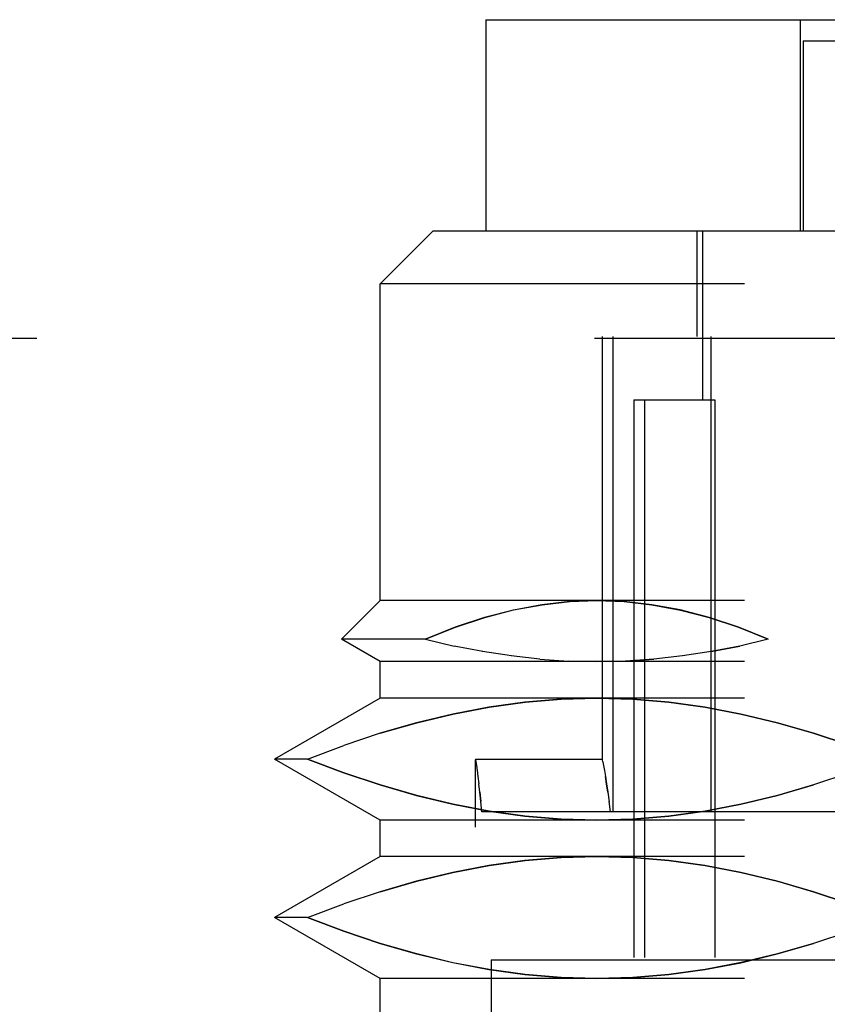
# Model space of a CAD drawing. Header units: inches. Extents: x 0 to 37.8, y 0 to 24.4.
# Tile 20 of 38: x 15.551 to 15.852, y 19.058 to 19.425. Entities that reach past the tile are written whole.
import ezdxf

# ---------------------------------------------------------------- set-up
doc = ezdxf.new("R2010")
doc.units = ezdxf.units.IN
doc.header["$LTSCALE"] = 2.077778
doc.header["$MEASUREMENT"] = 0
doc.linetypes.add('HIDDEN', pattern=[0.2, 0.1, -0.1])
doc.layers.add('DEFAULT_2', color=8, linetype='HIDDEN')
doc.layers.add('DOOR_ASSEMBLY', color=7, linetype='CONTINUOUS')

msp = doc.modelspace()

# ---------------------------------------------------------------- linework, layer by layer
at = {"layer": 'DEFAULT_2', "color": 8, "linetype": 'HIDDEN'}
msp.add_line((16.80381, 19.30597), (11.65865, 19.30597), dxfattribs=at)
at = {"layer": 'DOOR_ASSEMBLY', "color": 8, "linetype": 'HIDDEN'}
for p, q in [((15.72442, 19.42474), (16.1332, 19.42474)), ((15.72442, 19.42474), (15.72442, 19.346)), ((15.84154, 19.346), (15.84154, 19.42474)), ((15.84253, 19.41687), (16.07875, 19.41687)), ((15.84253, 19.41687), (15.84253, 19.346)), ((15.70473, 19.346), (15.68505, 19.32632)), ((15.70473, 19.346), (16.21654, 19.346)), ((15.80316, 19.30663), (15.80316, 19.346)), ((15.80513, 19.346), (15.80513, 19.28301)), ((16.23623, 19.32632), (15.68505, 19.32632)), ((15.68505, 19.20821), (15.68505, 19.32632)), ((15.76772, 19.30663), (15.76772, 19.14888)), ((16.15355, 19.30663), (15.76773, 19.30663)), ((15.77178, 19.12947), (15.77178, 19.30663)), ((15.80816, 19.30663), (15.80816, 19.12947)), ((15.77954, 19.28301), (15.80969, 19.28301)), ((15.77954, 19.28301), (15.77954, 19.07435)), ((15.78344, 19.28301), (15.78344, 19.07435)), ((15.80969, 19.28301), (15.80969, 19.07435)), ((15.68505, 19.20821), (15.67064, 19.1938)), ((16.23623, 19.20821), (15.68505, 19.20821)), ((15.70193, 19.1938), (15.67064, 19.1938)), ((15.68505, 19.18548), (15.67064, 19.1938)), ((15.70193, 19.1938), (15.71259, 19.19129)), ((16.09167, 19.1938), (15.8296, 19.1938)), ((15.72324, 19.18922), (15.71256, 19.19129)), ((15.7339, 19.18759), (15.7232, 19.18923)), ((15.80833, 19.18923), (15.79764, 19.18759)), ((15.80833, 19.18923), (15.81898, 19.19129)), ((16.23623, 19.18548), (15.68505, 19.18548)), ((15.68505, 19.17188), (15.68505, 19.18548)), ((15.74454, 19.18642), (15.73386, 19.1876)), ((15.74453, 19.18642), (15.75516, 19.18572)), ((15.76577, 19.18548), (15.75516, 19.18571)), ((15.68505, 19.17188), (15.64568, 19.14915)), ((16.23623, 19.17188), (15.68505, 19.17188)), ((15.68508, 19.15878), (15.67151, 19.15427)), ((15.65795, 19.14915), (15.67153, 19.15427)), ((15.65795, 19.14915), (15.64568, 19.14915)), ((15.68505, 19.12642), (15.64568, 19.14915)), ((15.72048, 19.14914), (15.72052, 19.14888)), ((15.72048, 18.70821), (15.72048, 19.14888)), ((15.72052, 19.14915), (15.76778, 19.14915)), ((15.72052, 19.14888), (15.72086, 19.14678)), ((15.72086, 19.14679), (15.72113, 19.14497)), ((15.72113, 19.14499), (15.72145, 19.1427)), ((15.72145, 19.14272), (15.72181, 19.13997)), ((15.86002, 19.14404), (15.84645, 19.13952)), ((15.72219, 19.13683), (15.72181, 19.14)), ((15.72219, 19.13683), (15.72256, 19.13333)), ((15.76986, 19.13681), (15.77032, 19.13328)), ((15.77076, 19.12947), (15.77031, 19.1333)), ((15.92654, 19.12947), (15.72291, 19.12947)), ((16.23623, 19.12642), (15.68505, 19.12642)), ((15.68505, 19.11283), (15.68505, 19.12642)), ((15.68505, 19.11283), (15.64568, 19.0901)), ((16.23623, 19.11283), (15.68505, 19.11283)), ((15.68508, 19.09973), (15.67151, 19.09521)), ((15.65795, 19.0901), (15.67153, 19.09522)), ((15.65795, 19.0901), (15.64568, 19.0901)), ((15.68505, 19.06737), (15.64568, 19.0901)), ((15.86002, 19.08498), (15.84645, 19.08046)), ((15.72639, 19.07435), (16.19489, 19.07435)), ((15.72639, 19.07435), (15.72639, 19.03498)), ((16.23623, 19.06737), (15.68505, 19.06737)), ((15.68505, 19.05377), (15.68505, 19.06737))]:
    msp.add_line(p, q, dxfattribs=at)
for points in [[(15.76577, 19.20821), (15.75562, 19.20785), (15.74527, 19.20669), (15.73468, 19.20471), (15.72391, 19.20192), (15.713, 19.19827), (15.70193, 19.1938)], [(15.70193, 19.1938), (15.71303, 19.19829), (15.72396, 19.20194), (15.73474, 19.20473), (15.74531, 19.20668), (15.75565, 19.20785), (15.76577, 19.20821)], [(15.76577, 19.20821), (15.77591, 19.20785), (15.78626, 19.20669), (15.79685, 19.20471), (15.80762, 19.20192), (15.81853, 19.19827), (15.8296, 19.1938)], [(15.8296, 19.1938), (15.8185, 19.19829), (15.80757, 19.20194), (15.7968, 19.20473), (15.78622, 19.20668), (15.77588, 19.20785), (15.76577, 19.20821)], [(15.8296, 19.1938), (15.81894, 19.19129), (15.80829, 19.18922)], [(15.76577, 19.18548), (15.77638, 19.18571), (15.78701, 19.18642)], [(15.79767, 19.1876), (15.78699, 19.18642), (15.77637, 19.18572)], [(15.76577, 19.17188), (15.75235, 19.17149), (15.73893, 19.17037), (15.7255, 19.16851), (15.71205, 19.16594), (15.69857, 19.16268), (15.68505, 19.15877)], [(15.68508, 19.15878), (15.69862, 19.1627), (15.71213, 19.16596), (15.72558, 19.16853), (15.739, 19.17039), (15.75239, 19.1715), (15.76577, 19.17188)], [(15.76577, 19.17188), (15.77918, 19.17149), (15.7926, 19.17037), (15.80603, 19.16851), (15.81948, 19.16594), (15.83297, 19.16268), (15.84648, 19.15877), (15.86002, 19.15427), (15.87359, 19.14915)], [(15.87359, 19.14915), (15.86001, 19.15427), (15.84645, 19.15878), (15.83291, 19.1627), (15.81941, 19.16596), (15.80595, 19.16853), (15.79254, 19.17039), (15.77914, 19.1715), (15.76577, 19.17188)], [(15.76577, 19.12642), (15.75239, 19.1268), (15.739, 19.12792), (15.72558, 19.12977), (15.71213, 19.13234), (15.69862, 19.1356), (15.68508, 19.13952), (15.67153, 19.14403), (15.65795, 19.14915)], [(15.65795, 19.14915), (15.67151, 19.14404), (15.68505, 19.13953), (15.69857, 19.13562), (15.71205, 19.13236), (15.7255, 19.12979), (15.73893, 19.12793), (15.75235, 19.12681), (15.76577, 19.12642)], [(15.76795, 19.14808), (15.76778, 19.14888), (15.76773, 19.14915)], [(15.76795, 19.14808), (15.7682, 19.14676), (15.76854, 19.14495), (15.76894, 19.14266), (15.76939, 19.13992), (15.76986, 19.13678)], [(15.76986, 19.13681), (15.76939, 19.13994), (15.76894, 19.14266)], [(15.84648, 19.13953), (15.83297, 19.13562), (15.81948, 19.13236), (15.80603, 19.12979), (15.7926, 19.12793), (15.77918, 19.12681), (15.76577, 19.12642)], [(15.76577, 19.12642), (15.77914, 19.1268), (15.79253, 19.12792), (15.80595, 19.12977), (15.8194, 19.13234), (15.83291, 19.1356), (15.84645, 19.13952)], [(15.72291, 19.12947), (15.72256, 19.13336), (15.72219, 19.13686)], [(15.76577, 19.11283), (15.75235, 19.11244), (15.73893, 19.11132), (15.7255, 19.10945), (15.71205, 19.10688), (15.69857, 19.10362), (15.68505, 19.09971)], [(15.68508, 19.09973), (15.69862, 19.10364), (15.71213, 19.10691), (15.72558, 19.10947), (15.739, 19.11133), (15.75239, 19.11244), (15.76577, 19.11283)], [(15.76577, 19.11283), (15.77918, 19.11244), (15.7926, 19.11132), (15.80603, 19.10945), (15.81948, 19.10688), (15.83297, 19.10362), (15.84648, 19.09971), (15.86002, 19.09521), (15.87359, 19.0901)], [(15.87359, 19.0901), (15.86001, 19.09522), (15.84645, 19.09973), (15.83291, 19.10364), (15.81941, 19.10691), (15.80595, 19.10947), (15.79254, 19.11133), (15.77914, 19.11244), (15.76577, 19.11283)], [(15.76577, 19.06737), (15.75239, 19.06775), (15.739, 19.06886), (15.72558, 19.07072), (15.71213, 19.07328), (15.69862, 19.07655), (15.68508, 19.08046), (15.67153, 19.08497), (15.65795, 19.0901)], [(15.65795, 19.0901), (15.67151, 19.08498), (15.68505, 19.08048), (15.69857, 19.07657), (15.71205, 19.07331), (15.7255, 19.07074), (15.73893, 19.06887), (15.75235, 19.06775), (15.76577, 19.06737)], [(15.84648, 19.08048), (15.83297, 19.07657), (15.81948, 19.07331), (15.80603, 19.07074), (15.7926, 19.06887), (15.77918, 19.06775), (15.76577, 19.06737)], [(15.76577, 19.06737), (15.77914, 19.06775), (15.79253, 19.06886), (15.80595, 19.07072), (15.8194, 19.07328), (15.83291, 19.07655), (15.84645, 19.08046)]]:
    msp.add_lwpolyline(points, dxfattribs=at)

doc.saveas('drawing.dxf')
